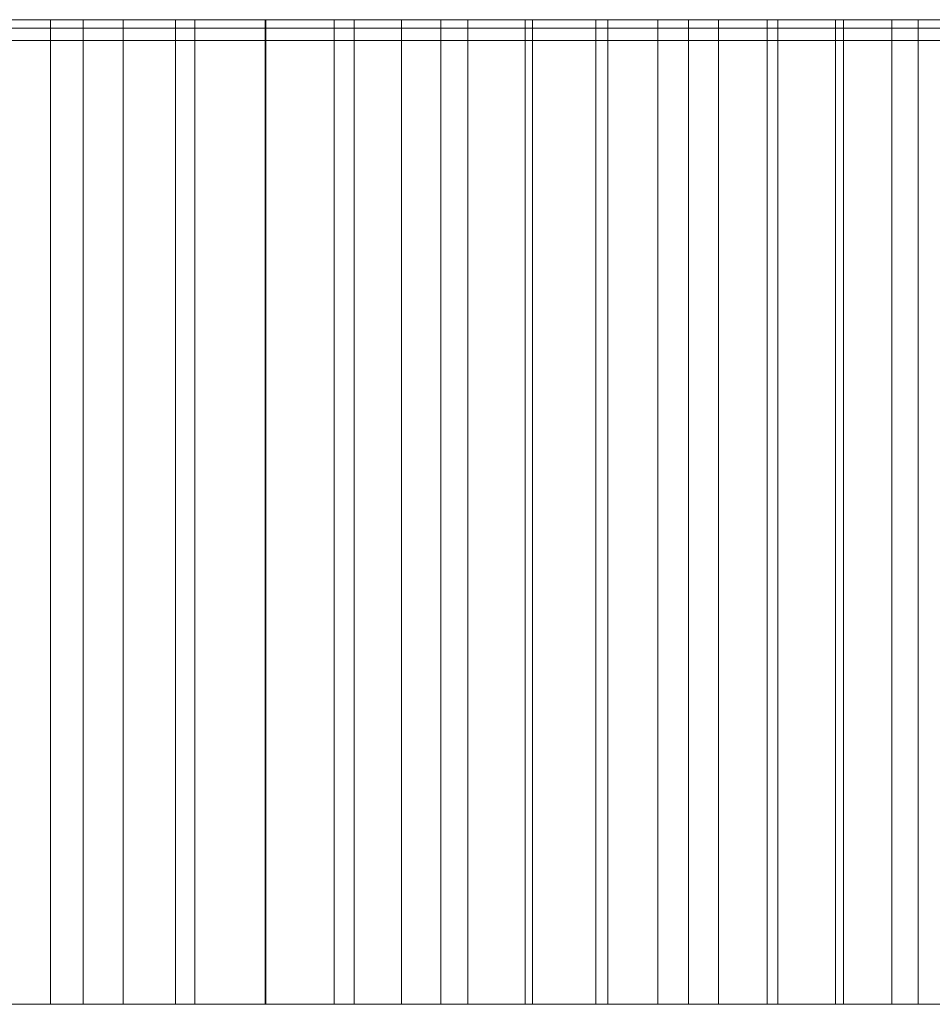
# Model space of a CAD drawing. Header units: millimetres. Extents: x -1780 to -880, y -660 to -620.
# Tile 8 of 9: x -967 to -930, y -660 to -620. Entities that reach past the tile are written whole.
import ezdxf

# ---------------------------------------------------------------- set-up
doc = ezdxf.new("R2010")
doc.units = ezdxf.units.MM
doc.header["$LTSCALE"] = 20
doc.layers.add('COTES', color=7, linetype='Continuous', lineweight=15, true_color=0x989898)

# ---------------------------------------------------------------- blocks, each defined once
blk = doc.blocks.new('Group')
at = {"layer": 'COTES', "color": 7, "linetype": 'Continuous', "lineweight": 9, "transparency": 33554687}
for points, invisible_edges in [([(-889.952, -620, -2792.909), (-1329.132, -620, -2792.909), (-1329.132, -620, -2802.909), (-889.952, -620, -2792.909)], 12), ([(-889.952, -620, -2792.909), (-1329.132, -620, -2802.909), (-879.952, -620, -2802.909), (-889.952, -620, -2792.909)], 13), ([(-960.333, -620, -996.751), (-967.909, -620, -986.169), (-971.501, -620, -998.237), (-960.333, -620, -996.751)], 15), ([(-960.333, -620, -996.751), (-971.501, -620, -998.237), (-968.43, -620, -1002.607), (-960.333, -620, -996.751)], 13), ([(-960.333, -620, -996.751), (-968.43, -620, -1002.607), (-965.413, -620, -1007.014), (-960.333, -620, -996.751)], 13), ([(-960.333, -620, -996.751), (-964.083, -620, -991.433), (-967.909, -620, -986.169), (-960.333, -620, -996.751)], 12), ([(-956.661, -620, -1002.123), (-960.333, -620, -996.751), (-965.413, -620, -1007.014), (-956.661, -620, -1002.123)], 14), ([(-956.661, -620, -1002.123), (-965.413, -620, -1007.014), (-962.449, -620, -1011.458), (-956.661, -620, -1002.123)], 13), ([(-949.551, -620, -1013.024), (-956.661, -620, -1002.123), (-962.449, -620, -1011.458), (-949.551, -620, -1013.024)], 15), ([(-949.551, -620, -1013.024), (-962.449, -620, -1011.458), (-959.539, -620, -1015.936), (-949.551, -620, -1013.024)], 13), ([(-949.551, -620, -1013.024), (-959.539, -620, -1015.936), (-956.684, -620, -1020.45), (-949.551, -620, -1013.024)], 13), ([(-949.551, -620, -1013.024), (-956.684, -620, -1020.45), (-953.884, -620, -1024.999), (-949.551, -620, -1013.024)], 13), ([(-949.551, -620, -1013.024), (-953.066, -620, -1007.548), (-956.661, -620, -1002.123), (-949.551, -620, -1013.024)], 12), ([(-942.759, -620, -1024.125), (-949.551, -620, -1013.024), (-953.884, -620, -1024.999), (-942.759, -620, -1024.125)], 15), ([(-942.759, -620, -1024.125), (-953.884, -620, -1024.999), (-951.139, -620, -1029.58), (-942.759, -620, -1024.125)], 13), ([(-942.759, -620, -1024.125), (-951.139, -620, -1029.58), (-948.45, -620, -1034.195), (-942.759, -620, -1024.125)], 13), ([(-942.759, -620, -1024.125), (-946.114, -620, -1018.55), (-949.551, -620, -1013.024), (-942.759, -620, -1024.125)], 12), ([(-939.484, -620, -1029.748), (-942.759, -620, -1024.125), (-948.45, -620, -1034.195), (-939.484, -620, -1029.748)], 14), ([(-939.484, -620, -1029.748), (-948.45, -620, -1034.195), (-945.818, -620, -1038.842), (-939.484, -620, -1029.748)], 13), ([(-933.179, -620, -1041.134), (-939.484, -620, -1029.748), (-945.818, -620, -1038.842), (-933.179, -620, -1041.134)], 15), ([(-933.179, -620, -1041.134), (-945.818, -620, -1038.842), (-943.242, -620, -1043.521), (-933.179, -620, -1041.134)], 13), ([(-933.179, -620, -1041.134), (-943.242, -620, -1043.521), (-940.723, -620, -1048.231), (-933.179, -620, -1041.134)], 13), ([(-930.151, -620, -1046.894), (-933.179, -620, -1041.134), (-940.723, -620, -1048.231), (-930.151, -620, -1046.894)], 14), ([(-930.151, -620, -1046.894), (-940.723, -620, -1048.231), (-938.261, -620, -1052.971), (-930.151, -620, -1046.894)], 13), ([(-933.179, -620, -1041.134), (-936.29, -620, -1035.418), (-939.484, -620, -1029.748), (-933.179, -620, -1041.134)], 12), ([(-930.151, -620, -1046.894), (-938.261, -620, -1052.971), (-935.857, -620, -1057.74), (-930.151, -620, -1046.894)], 13), ([(-924.347, -620, -1058.542), (-930.151, -620, -1046.894), (-935.857, -620, -1057.74), (-924.347, -620, -1058.542)], 15), ([(-924.347, -620, -1058.542), (-935.857, -620, -1057.74), (-933.511, -620, -1062.538), (-924.347, -620, -1058.542)], 13), ([(-924.347, -620, -1058.542), (-933.511, -620, -1062.538), (-931.223, -620, -1067.364), (-924.347, -620, -1058.542)], 13), ([(-921.571, -620, -1064.427), (-924.347, -620, -1058.542), (-931.223, -620, -1067.364), (-921.571, -620, -1064.427)], 14), ([(-921.571, -620, -1064.427), (-931.223, -620, -1067.364), (-928.994, -620, -1072.218), (-921.571, -620, -1064.427)], 13), ([(-924.347, -620, -1058.542), (-927.207, -620, -1052.697), (-930.151, -620, -1046.894), (-924.347, -620, -1058.542)], 12), ([(-889.952, -620.342, -1253.599), (-1265.119, -620.342, -818.174), (-1769.641, -620.342, -1262.873), (-889.952, -620.342, -1253.599)], 15), ([(-889.952, -620.342, -2792.909), (-889.952, -620.342, -1253.599), (-1769.641, -620.342, -1262.873), (-889.952, -620.342, -2792.909)], 14), ([(-889.952, -620.342, -2792.909), (-1769.641, -620.342, -1262.873), (-1769.641, -620.342, -2792.909), (-889.952, -620.342, -2792.909)], 9), ([(-889.952, -620.342, -1253.599), (-1005.035, -620.342, -956.708), (-1265.119, -620.342, -818.174), (-889.952, -620.342, -1253.599)], 15), ([(-965.413, -620.342, -1007.014), (-981.028, -620.342, -985.355), (-1005.035, -620.342, -956.708), (-965.413, -620.342, -1007.014)], 15), ([(-928.994, -620.342, -1072.218), (-965.413, -620.342, -1007.014), (-1005.035, -620.342, -956.708), (-928.994, -620.342, -1072.218)], 15), ([(-889.952, -620.342, -1253.599), (-928.994, -620.342, -1072.218), (-1005.035, -620.342, -956.708), (-889.952, -620.342, -1253.599)], 15), ([(-965.413, -620.342, -1007.014), (-974.625, -620.342, -993.905), (-981.028, -620.342, -985.355), (-965.413, -620.342, -1007.014)], 15), ([(-965.413, -620.342, -1007.014), (-968.43, -620.342, -1002.607), (-974.625, -620.342, -993.905), (-965.413, -620.342, -1007.014)], 14), ([(-959.539, -620.342, -1015.936), (-962.449, -620.342, -1011.458), (-965.413, -620.342, -1007.014), (-959.539, -620.342, -1015.936)], 12), ([(-956.684, -620.342, -1020.45), (-959.539, -620.342, -1015.936), (-965.413, -620.342, -1007.014), (-956.684, -620.342, -1020.45)], 14), ([(-945.818, -620.342, -1038.842), (-956.684, -620.342, -1020.45), (-965.413, -620.342, -1007.014), (-945.818, -620.342, -1038.842)], 15), ([(-928.994, -620.342, -1072.218), (-945.818, -620.342, -1038.842), (-965.413, -620.342, -1007.014), (-928.994, -620.342, -1072.218)], 15), ([(-951.139, -620.342, -1029.58), (-953.884, -620.342, -1024.999), (-956.684, -620.342, -1020.45), (-951.139, -620.342, -1029.58)], 12), ([(-945.818, -620.342, -1038.842), (-951.139, -620.342, -1029.58), (-956.684, -620.342, -1020.45), (-945.818, -620.342, -1038.842)], 15), ([(-945.818, -620.342, -1038.842), (-948.45, -620.342, -1034.195), (-951.139, -620.342, -1029.58), (-945.818, -620.342, -1038.842)], 12), ([(-938.261, -620.342, -1052.971), (-943.242, -620.342, -1043.521), (-945.818, -620.342, -1038.842), (-938.261, -620.342, -1052.971)], 13), ([(-928.994, -620.342, -1072.218), (-938.261, -620.342, -1052.971), (-945.818, -620.342, -1038.842), (-928.994, -620.342, -1072.218)], 15), ([(-938.261, -620.342, -1052.971), (-940.723, -620.342, -1048.231), (-943.242, -620.342, -1043.521), (-938.261, -620.342, -1052.971)], 12), ([(-933.511, -620.342, -1062.538), (-935.857, -620.342, -1057.74), (-938.261, -620.342, -1052.971), (-933.511, -620.342, -1062.538)], 12), ([(-928.994, -620.342, -1072.218), (-933.511, -620.342, -1062.538), (-938.261, -620.342, -1052.971), (-928.994, -620.342, -1072.218)], 15), ([(-928.994, -620.342, -1072.218), (-931.223, -620.342, -1067.364), (-933.511, -620.342, -1062.538), (-928.994, -620.342, -1072.218)], 12), ([(-889.952, -620.842, -1253.599), (-1265.119, -620.842, -818.174), (-1769.641, -620.842, -1262.873), (-889.952, -620.842, -1253.599)], 15), ([(-889.952, -620.842, -2792.909), (-889.952, -620.842, -1253.599), (-1769.641, -620.842, -1262.873), (-889.952, -620.842, -2792.909)], 14), ([(-889.952, -620.842, -2792.909), (-1769.641, -620.842, -1262.873), (-1769.641, -620.842, -2792.909), (-889.952, -620.842, -2792.909)], 9), ([(-889.952, -620.842, -1253.599), (-1005.035, -620.842, -956.708), (-1265.119, -620.842, -818.174), (-889.952, -620.842, -1253.599)], 15), ([(-965.413, -620.842, -1007.014), (-981.028, -620.842, -985.355), (-1005.035, -620.842, -956.708), (-965.413, -620.842, -1007.014)], 15), ([(-928.994, -620.842, -1072.218), (-965.413, -620.842, -1007.014), (-1005.035, -620.842, -956.708), (-928.994, -620.842, -1072.218)], 15), ([(-889.952, -620.842, -1253.599), (-928.994, -620.842, -1072.218), (-1005.035, -620.842, -956.708), (-889.952, -620.842, -1253.599)], 15), ([(-965.413, -620.842, -1007.014), (-974.625, -620.842, -993.905), (-981.028, -620.842, -985.355), (-965.413, -620.842, -1007.014)], 15), ([(-965.413, -620.842, -1007.014), (-968.43, -620.842, -1002.607), (-974.625, -620.842, -993.905), (-965.413, -620.842, -1007.014)], 14), ([(-959.539, -620.842, -1015.936), (-962.449, -620.842, -1011.458), (-965.413, -620.842, -1007.014), (-959.539, -620.842, -1015.936)], 12), ([(-956.684, -620.842, -1020.45), (-959.539, -620.842, -1015.936), (-965.413, -620.842, -1007.014), (-956.684, -620.842, -1020.45)], 14), ([(-945.818, -620.842, -1038.842), (-956.684, -620.842, -1020.45), (-965.413, -620.842, -1007.014), (-945.818, -620.842, -1038.842)], 15), ([(-928.994, -620.842, -1072.218), (-945.818, -620.842, -1038.842), (-965.413, -620.842, -1007.014), (-928.994, -620.842, -1072.218)], 15), ([(-951.139, -620.842, -1029.58), (-953.884, -620.842, -1024.999), (-956.684, -620.842, -1020.45), (-951.139, -620.842, -1029.58)], 12), ([(-945.818, -620.842, -1038.842), (-951.139, -620.842, -1029.58), (-956.684, -620.842, -1020.45), (-945.818, -620.842, -1038.842)], 15), ([(-945.818, -620.842, -1038.842), (-948.45, -620.842, -1034.195), (-951.139, -620.842, -1029.58), (-945.818, -620.842, -1038.842)], 12), ([(-938.261, -620.842, -1052.971), (-943.242, -620.842, -1043.521), (-945.818, -620.842, -1038.842), (-938.261, -620.842, -1052.971)], 13), ([(-928.994, -620.842, -1072.218), (-938.261, -620.842, -1052.971), (-945.818, -620.842, -1038.842), (-928.994, -620.842, -1072.218)], 15), ([(-938.261, -620.842, -1052.971), (-940.723, -620.842, -1048.231), (-943.242, -620.842, -1043.521), (-938.261, -620.842, -1052.971)], 12), ([(-933.511, -620.842, -1062.538), (-935.857, -620.842, -1057.74), (-938.261, -620.842, -1052.971), (-933.511, -620.842, -1062.538)], 12), ([(-928.994, -620.842, -1072.218), (-933.511, -620.842, -1062.538), (-938.261, -620.842, -1052.971), (-928.994, -620.842, -1072.218)], 15), ([(-928.994, -620.842, -1072.218), (-931.223, -620.842, -1067.364), (-933.511, -620.842, -1062.538), (-928.994, -620.842, -1072.218)], 12), ([(-889.952, -660, -2792.909), (-1329.132, -660, -2792.909), (-1329.132, -660, -2802.909), (-889.952, -660, -2792.909)], 12), ([(-889.952, -660, -2792.909), (-1329.132, -660, -2802.909), (-879.952, -660, -2802.909), (-889.952, -660, -2792.909)], 13), ([(-960.333, -660, -996.751), (-967.909, -660, -986.169), (-971.501, -660, -998.237), (-960.333, -660, -996.751)], 15), ([(-960.333, -660, -996.751), (-971.501, -660, -998.237), (-968.43, -660, -1002.607), (-960.333, -660, -996.751)], 13), ([(-960.333, -660, -996.751), (-968.43, -660, -1002.607), (-965.413, -660, -1007.014), (-960.333, -660, -996.751)], 13), ([(-960.333, -660, -996.751), (-964.083, -660, -991.433), (-967.909, -660, -986.169), (-960.333, -660, -996.751)], 12), ([(-956.661, -660, -1002.123), (-960.333, -660, -996.751), (-965.413, -660, -1007.014), (-956.661, -660, -1002.123)], 14), ([(-956.661, -660, -1002.123), (-965.413, -660, -1007.014), (-962.449, -660, -1011.458), (-956.661, -660, -1002.123)], 13), ([(-949.551, -660, -1013.024), (-956.661, -660, -1002.123), (-962.449, -660, -1011.458), (-949.551, -660, -1013.024)], 15), ([(-949.551, -660, -1013.024), (-962.449, -660, -1011.458), (-959.539, -660, -1015.936), (-949.551, -660, -1013.024)], 13), ([(-949.551, -660, -1013.024), (-959.539, -660, -1015.936), (-956.684, -660, -1020.45), (-949.551, -660, -1013.024)], 13), ([(-949.551, -660, -1013.024), (-956.684, -660, -1020.45), (-953.884, -660, -1024.999), (-949.551, -660, -1013.024)], 13), ([(-949.551, -660, -1013.024), (-953.066, -660, -1007.548), (-956.661, -660, -1002.123), (-949.551, -660, -1013.024)], 12), ([(-942.759, -660, -1024.125), (-949.551, -660, -1013.024), (-953.884, -660, -1024.999), (-942.759, -660, -1024.125)], 15), ([(-942.759, -660, -1024.125), (-953.884, -660, -1024.999), (-951.139, -660, -1029.58), (-942.759, -660, -1024.125)], 13), ([(-942.759, -660, -1024.125), (-951.139, -660, -1029.58), (-948.45, -660, -1034.195), (-942.759, -660, -1024.125)], 13), ([(-942.759, -660, -1024.125), (-946.114, -660, -1018.55), (-949.551, -660, -1013.024), (-942.759, -660, -1024.125)], 12), ([(-939.484, -660, -1029.748), (-942.759, -660, -1024.125), (-948.45, -660, -1034.195), (-939.484, -660, -1029.748)], 14), ([(-939.484, -660, -1029.748), (-948.45, -660, -1034.195), (-945.818, -660, -1038.842), (-939.484, -660, -1029.748)], 13), ([(-933.179, -660, -1041.134), (-939.484, -660, -1029.748), (-945.818, -660, -1038.842), (-933.179, -660, -1041.134)], 15), ([(-933.179, -660, -1041.134), (-945.818, -660, -1038.842), (-943.242, -660, -1043.521), (-933.179, -660, -1041.134)], 13), ([(-933.179, -660, -1041.134), (-943.242, -660, -1043.521), (-940.723, -660, -1048.231), (-933.179, -660, -1041.134)], 13), ([(-930.151, -660, -1046.894), (-933.179, -660, -1041.134), (-940.723, -660, -1048.231), (-930.151, -660, -1046.894)], 14), ([(-930.151, -660, -1046.894), (-940.723, -660, -1048.231), (-938.261, -660, -1052.971), (-930.151, -660, -1046.894)], 13), ([(-933.179, -660, -1041.134), (-936.29, -660, -1035.418), (-939.484, -660, -1029.748), (-933.179, -660, -1041.134)], 12), ([(-930.151, -660, -1046.894), (-938.261, -660, -1052.971), (-935.857, -660, -1057.74), (-930.151, -660, -1046.894)], 13), ([(-924.347, -660, -1058.542), (-930.151, -660, -1046.894), (-935.857, -660, -1057.74), (-924.347, -660, -1058.542)], 15), ([(-924.347, -660, -1058.542), (-935.857, -660, -1057.74), (-933.511, -660, -1062.538), (-924.347, -660, -1058.542)], 13), ([(-924.347, -660, -1058.542), (-933.511, -660, -1062.538), (-931.223, -660, -1067.364), (-924.347, -660, -1058.542)], 13), ([(-921.571, -660, -1064.427), (-924.347, -660, -1058.542), (-931.223, -660, -1067.364), (-921.571, -660, -1064.427)], 14), ([(-921.571, -660, -1064.427), (-931.223, -660, -1067.364), (-928.994, -660, -1072.218), (-921.571, -660, -1064.427)], 13), ([(-924.347, -660, -1058.542), (-927.207, -660, -1052.697), (-930.151, -660, -1046.894), (-924.347, -660, -1058.542)], 12)]:
    blk.add_3dface(points, dxfattribs=dict(at, invisible_edges=invisible_edges))
for points in [[(-1329.132, -620, -2792.909), (-1329.132, -660, -2792.909), (-889.952, -660, -2792.909), (-889.952, -620, -2792.909)], [(-879.952, -620, -2802.909), (-879.952, -660, -2802.909), (-1329.132, -660, -2802.909), (-1329.132, -620, -2802.909)], [(-965.413, -620, -1007.014), (-965.413, -660, -1007.014), (-968.43, -660, -1002.607), (-968.43, -620, -1002.607)], [(-967.909, -620, -986.169), (-967.909, -660, -986.169), (-964.083, -660, -991.433), (-964.083, -620, -991.433)], [(-962.449, -620, -1011.458), (-962.449, -660, -1011.458), (-965.413, -660, -1007.014), (-965.413, -620, -1007.014)], [(-964.083, -620, -991.433), (-964.083, -660, -991.433), (-960.333, -660, -996.751), (-960.333, -620, -996.751)], [(-959.539, -620, -1015.936), (-959.539, -660, -1015.936), (-962.449, -660, -1011.458), (-962.449, -620, -1011.458)], [(-960.333, -620, -996.751), (-960.333, -660, -996.751), (-956.661, -660, -1002.123), (-956.661, -620, -1002.123)], [(-956.684, -620, -1020.45), (-956.684, -660, -1020.45), (-959.539, -660, -1015.936), (-959.539, -620, -1015.936)], [(-953.884, -620, -1024.999), (-953.884, -660, -1024.999), (-956.684, -660, -1020.45), (-956.684, -620, -1020.45)], [(-956.661, -620, -1002.123), (-956.661, -660, -1002.123), (-953.066, -660, -1007.548), (-953.066, -620, -1007.548)], [(-951.139, -620, -1029.58), (-951.139, -660, -1029.58), (-953.884, -660, -1024.999), (-953.884, -620, -1024.999)], [(-953.066, -620, -1007.548), (-953.066, -660, -1007.548), (-949.551, -660, -1013.024), (-949.551, -620, -1013.024)], [(-948.45, -620, -1034.195), (-948.45, -660, -1034.195), (-951.139, -660, -1029.58), (-951.139, -620, -1029.58)], [(-949.551, -620, -1013.024), (-949.551, -660, -1013.024), (-946.114, -660, -1018.55), (-946.114, -620, -1018.55)], [(-945.818, -620, -1038.842), (-945.818, -660, -1038.842), (-948.45, -660, -1034.195), (-948.45, -620, -1034.195)], [(-946.114, -620, -1018.55), (-946.114, -660, -1018.55), (-942.759, -660, -1024.125), (-942.759, -620, -1024.125)], [(-943.242, -620, -1043.521), (-943.242, -660, -1043.521), (-945.818, -660, -1038.842), (-945.818, -620, -1038.842)], [(-940.723, -620, -1048.231), (-940.723, -660, -1048.231), (-943.242, -660, -1043.521), (-943.242, -620, -1043.521)], [(-942.759, -620, -1024.125), (-942.759, -660, -1024.125), (-939.484, -660, -1029.748), (-939.484, -620, -1029.748)], [(-938.261, -620, -1052.971), (-938.261, -660, -1052.971), (-940.723, -660, -1048.231), (-940.723, -620, -1048.231)], [(-939.484, -620, -1029.748), (-939.484, -660, -1029.748), (-936.29, -660, -1035.418), (-936.29, -620, -1035.418)], [(-935.857, -620, -1057.74), (-935.857, -660, -1057.74), (-938.261, -660, -1052.971), (-938.261, -620, -1052.971)], [(-936.29, -620, -1035.418), (-936.29, -660, -1035.418), (-933.179, -660, -1041.134), (-933.179, -620, -1041.134)], [(-933.511, -620, -1062.538), (-933.511, -660, -1062.538), (-935.857, -660, -1057.74), (-935.857, -620, -1057.74)], [(-931.223, -620, -1067.364), (-931.223, -660, -1067.364), (-933.511, -660, -1062.538), (-933.511, -620, -1062.538)], [(-933.179, -620, -1041.134), (-933.179, -660, -1041.134), (-930.151, -660, -1046.894), (-930.151, -620, -1046.894)], [(-928.994, -620, -1072.218), (-928.994, -660, -1072.218), (-931.223, -660, -1067.364), (-931.223, -620, -1067.364)], [(-930.151, -620, -1046.894), (-930.151, -660, -1046.894), (-927.207, -660, -1052.697), (-927.207, -620, -1052.697)], [(-889.952, -620.342, -2792.909), (-889.952, -620.842, -2792.909), (-1769.641, -620.842, -2792.909), (-1769.641, -620.342, -2792.909)], [(-968.43, -620.342, -1002.607), (-968.43, -620.842, -1002.607), (-965.413, -620.842, -1007.014), (-965.413, -620.342, -1007.014)], [(-965.413, -620.342, -1007.014), (-965.413, -620.842, -1007.014), (-962.449, -620.842, -1011.458), (-962.449, -620.342, -1011.458)], [(-962.449, -620.342, -1011.458), (-962.449, -620.842, -1011.458), (-959.539, -620.842, -1015.936), (-959.539, -620.342, -1015.936)], [(-959.539, -620.342, -1015.936), (-959.539, -620.842, -1015.936), (-956.684, -620.842, -1020.45), (-956.684, -620.342, -1020.45)], [(-956.684, -620.342, -1020.45), (-956.684, -620.842, -1020.45), (-953.884, -620.842, -1024.999), (-953.884, -620.342, -1024.999)], [(-953.884, -620.342, -1024.999), (-953.884, -620.842, -1024.999), (-951.139, -620.842, -1029.58), (-951.139, -620.342, -1029.58)], [(-951.139, -620.342, -1029.58), (-951.139, -620.842, -1029.58), (-948.45, -620.842, -1034.195), (-948.45, -620.342, -1034.195)], [(-948.45, -620.342, -1034.195), (-948.45, -620.842, -1034.195), (-945.818, -620.842, -1038.842), (-945.818, -620.342, -1038.842)], [(-945.818, -620.342, -1038.842), (-945.818, -620.842, -1038.842), (-943.242, -620.842, -1043.521), (-943.242, -620.342, -1043.521)], [(-943.242, -620.342, -1043.521), (-943.242, -620.842, -1043.521), (-940.723, -620.842, -1048.231), (-940.723, -620.342, -1048.231)], [(-940.723, -620.342, -1048.231), (-940.723, -620.842, -1048.231), (-938.261, -620.842, -1052.971), (-938.261, -620.342, -1052.971)], [(-938.261, -620.342, -1052.971), (-938.261, -620.842, -1052.971), (-935.857, -620.842, -1057.74), (-935.857, -620.342, -1057.74)], [(-935.857, -620.342, -1057.74), (-935.857, -620.842, -1057.74), (-933.511, -620.842, -1062.538), (-933.511, -620.342, -1062.538)], [(-933.511, -620.342, -1062.538), (-933.511, -620.842, -1062.538), (-931.223, -620.842, -1067.364), (-931.223, -620.342, -1067.364)], [(-931.223, -620.342, -1067.364), (-931.223, -620.842, -1067.364), (-928.994, -620.842, -1072.218), (-928.994, -620.342, -1072.218)]]:
    blk.add_3dface(points, dxfattribs=at)

msp = doc.modelspace()

# ---------------------------------------------------------------- block references
at = {"layer": 'COTES', "color": 7, "transparency": 33554687}
msp.add_blockref('Group', (0, 0), dxfattribs=at)

doc.saveas('drawing.dxf')
